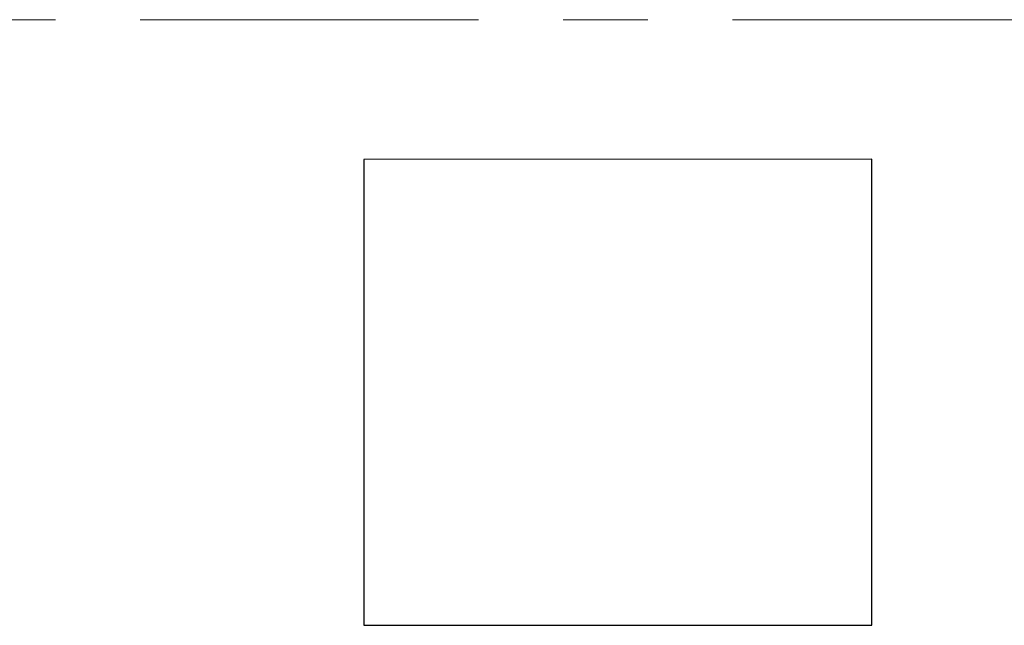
# Model space of a CAD drawing. Header units: metres. Extents: x -38 to 93, y -15 to 21.
# Tile 109 of 256: x 52.528 to 53.691, y 6.685 to 7.4. Entities that reach past the tile are written whole.
import ezdxf

# ---------------------------------------------------------------- set-up
doc = ezdxf.new("R2010")
doc.units = ezdxf.units.M
doc.linetypes.add('______11', pattern=[0.5, 0.4, -0.05, 0, -0.05])
doc.linetypes.add('______5', pattern=[1.1, 0.8, -0.1, 0.1, -0.1])
doc.layers.add('XR$1$Осевая линия (1)', color=7, linetype='______5', lineweight=13)
doc.layers.add('XR$4$Перекрытие (1)', color=7, linetype='Continuous', lineweight=35)

msp = doc.modelspace()

# ---------------------------------------------------------------- linework, layer by layer
at = {"layer": 'XR$1$Осевая линия (1)', "color": 253, "linetype": '______11', "lineweight": 13, "true_color": 0xa0a0a0, "transparency": 33554687}
msp.add_line((-2.63, 7.4), (62.6, 7.4), dxfattribs=at)
at = {"layer": 'XR$4$Перекрытие (1)', "color": 7, "linetype": 'Continuous', "lineweight": 25, "transparency": 33554687}
for p, q in [((53.5345, 7.2352), (52.9345, 7.2351)), ((52.9345, 7.2351), (52.9346, 6.6851)), ((53.5346, 6.6852), (53.5345, 7.2352)), ((52.9346, 6.6851), (53.5346, 6.6852))]:
    msp.add_line(p, q, dxfattribs=at)

doc.saveas('drawing.dxf')
